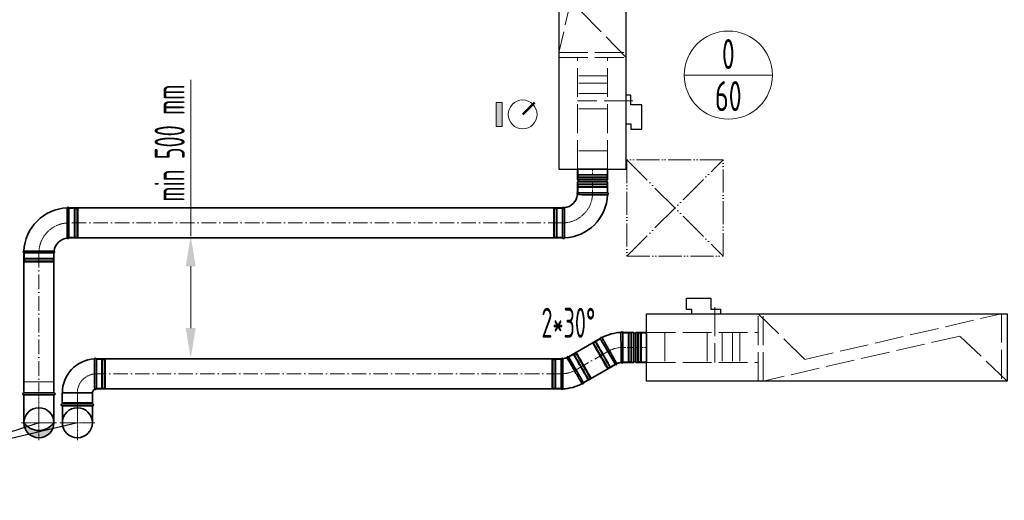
# Model space of a CAD drawing. Header units: millimetres. Extents: x -118717 to 8962, y 22910 to 145283.
# Tile 21 of 193: x -62896 to -58800, y 25462 to 27462. Entities that reach past the tile are written whole.
import ezdxf
from ezdxf.enums import TextEntityAlignment as Align

# ---------------------------------------------------------------- set-up
doc = ezdxf.new("R2010")
doc.units = ezdxf.units.MM
for name, pattern in [('ACAD_ISO02W100', [15, 12, -3]), ('ACAD_ISO05W100', [33, 24, -3, 0, -3, 0, -3]), ('ACAD_ISO10W100', [18, 12, -3, 0, -3]), ('phl_thick', [0])]:
    doc.linetypes.add(name, pattern=pattern)
for name, color, linetype, lineweight in [('UT_KOTY - DIMENZE', 7, 'Continuous', 5), ('VZT_01 SUP (PŘÍVOD) - OBRYS', 5, 'Continuous', 35), ('VZT_02 SUP (PŘÍVOD) - OSA', 5, 'ACAD_ISO10W100', 5), ('VZT_05 ETA (ODVOD) - OBRYS', 6, 'Continuous', 35), ('VZT_06 ETA (ODVOD) - OSA', 6, 'ACAD_ISO10W100', 5), ('VZT_21 ZAŘÍZENÍ - OBRYS', 1, 'Continuous', 30), ('VZT_22 ZAŘÍZENÍ - DETAIL', 8, 'Continuous', 5), ('VZT_52 POPIS - DISTRIBUCE', 7, 'Continuous', 5), ('VZT_60_KOTY - DIMENZE', 7, 'Continuous', 5), ('VZT_KOTY - DIMENZE', 7, 'Continuous', 5), ('VZT_POPIS - OBECNE', 7, 'Continuous', 5), ('VZT_POŽADAVKY NA STAVBU - PODHLEDY', 4, 'ACAD_ISO05W100', 5)]:
    doc.layers.add(name, color=color, linetype=linetype, lineweight=lineweight)
doc.layers.add('VZT_03 SUP (PŘÍVOD) - NETISK', color=8, linetype='ACAD_ISO02W100', lineweight=5, plot=False)
doc.layers.add('VZT_07 ETA (ODVOD) - NETISK', color=8, linetype='ACAD_ISO02W100', lineweight=5, plot=False)
doc.styles.add('EVORA_125', font='isocp.shx', dxfattribs={"width": 0.6, "height": 125})
doc.styles.add('ISOCP 2.5', font='isocp.shx', dxfattribs={"width": 0.6, "height": 2.5})
doc.styles.add('JS', font='isocp.shx', dxfattribs={"width": 0.6, "height": 125})

msp = doc.modelspace()

# ---------------------------------------------------------------- hatches: boundary and pattern name
at = {"layer": 'VZT_05 ETA (ODVOD) - OBRYS'}
h = msp.add_hatch(color=256, dxfattribs=at)
h.dxf.hatch_style = 1
h.paths.add_polyline_path([(-62753.7, 25785.2, -0.242708), (-62816.2, 25753), (-62816.2, 25722.7, 0.414214)])
h.paths.add_polyline_path([(-62816.2, 25722.7), (-62816.2, 25753, -0.242708), (-62878.7, 25785.2, 0.414214)])
at = {"layer": 'VZT_POPIS - OBECNE'}
h = msp.add_hatch(color=256, dxfattribs=at)
h.dxf.hatch_style = 1
h.paths.add_polyline_path([(-60913.7, 27117.9), (-60913.7, 27017.9), (-60888.7, 27017.9), (-60888.7, 27117.9)])

# ---------------------------------------------------------------- linework, layer by layer
at = {"layer": 'UT_KOTY - DIMENZE'}
for p, q in [((-62184.7, 26561), (-62184.7, 27211.2)), ((-62184.7, 26179), (-62184.7, 26436))]:
    msp.add_line(p, q, dxfattribs=at)
for points in [[(-62205.5, 26436), (-62163.9, 26436), (-62184.7, 26561)], [(-62205.5, 26179), (-62163.9, 26179), (-62184.7, 26054)]]:
    msp.add_solid(points, dxfattribs=at)
at = {"layer": 'VZT_01 SUP (PŘÍVOD) - OBRYS'}
for p, q in [((-60480.5, 26135.7), (-60418, 26027.5)), ((-60386.8, 26035.9), (-60386.8, 26160.9)), ((-60386.8, 26035.9), (-60386.8, 26160.9)), ((-60386.8, 26160.9), (-60341.3, 26160.9)), ((-60341.3, 26035.9), (-60341.3, 26160.9)), ((-60333.3, 26035.9), (-60333.3, 26160.9)), ((-60333.3, 26160.9), (-60287.8, 26160.9)), ((-60287.8, 26035.9), (-60287.8, 26160.9)), ((-60550.2, 25951.2), (-60612.7, 26059.4)), ((-62577.2, 25926), (-62577.2, 26051)), ((-60644, 26051), (-60644, 25926)), ((-60386.8, 26035.9), (-60341.3, 26035.9)), ((-60333.3, 26035.9), (-60287.8, 26035.9)), ((-62719.7, 25908.5), (-62719.7, 25868.5)), ((-62718.7, 25909.5), (-62593.7, 25909.5)), ((-62592.7, 25908.5), (-62592.7, 25868.5)), ((-62719.7, 25868.5), (-62592.7, 25868.5))]:
    msp.add_line(p, q, dxfattribs=at)
for points in [[(-60480.5, 26135.7), (-60612.7, 26059.4)], [(-62577.2, 26051), (-60644, 26051)], [(-60418, 26027.5), (-60550.2, 25951.2)], [(-62577.2, 25926), (-60644, 25926)], [(-62718.7, 25864.2), (-62593.7, 25864.2)], [(-62718.7, 25855.2), (-62593.7, 25855.2)], [(-62718.7, 25855.2), (-62718.7, 25785.2)], [(-62593.7, 25855.2), (-62593.7, 25785.2)]]:
    msp.add_lwpolyline(points, dxfattribs=at)
for centre, radius, start, end in [((-60476.4, 26136.2), 4.17, 51.1072, 186.5322), ((-60386.8, 25973.4), 187.5, 92.3607, 117.6393), ((-60390.6, 26159.2), 4.17, 23.4678, 158.8928), ((-60337.3, 26160.9), 4, 180, 0), ((-62581, 26049.4), 4.17, 23.4678, 159.6691), ((-60640.2, 26049.4), 4.17, 30.2981, 156.5322), ((-60644, 26113.5), 62.5, 276.8302, 293.1698), ((-60615.2, 26056.1), 4.17, 53.4678, 179.7019), ((-62577.2, 25909.5), 141.5, 93.1369, 180), ((-60415.5, 26030.8), 4.17, 233.4678, 359.7019), ((-60386.8, 25973.4), 62.5, 96.8302, 113.1698), ((-60390.6, 26037.5), 4.17, 210.2981, 336.5322), ((-60337.3, 26035.9), 4, 0, 180), ((-60644, 26113.5), 187.5, 272.3607, 297.6393), ((-60554.4, 25950.7), 4.17, 231.1072, 6.5322), ((-62718.7, 25908.5), 1, 90, 180), ((-62577.2, 25909.5), 16.5, 113.8093, 180), ((-62593.7, 25908.5), 1, 0, 90), ((-62581, 25927.7), 4.17, 227.2771, 336.5322), ((-60640.2, 25927.7), 4.17, 203.4678, 338.8928), ((-62718.7, 25859.7), 4.5, 90, 270), ((-62593.7, 25859.7), 4.5, 270, 90), ((-62656.2, 25785.2), 62.5, 0, 180), ((-62656.2, 25785.2), 62.5, 180, 0)]:
    msp.add_arc(centre, radius, start, end, dxfattribs=at)
for points, knots in [([(-60473.7, 26139.5), (-60473.7, 26139.5), (-60472.9, 26138.1), (-60469.9, 26132.7), (-60467.6, 26128.8), (-60461.9, 26118.9), (-60458.5, 26113), (-60451, 26100), (-60447, 26093.1), (-60438.9, 26078.9), (-60434.8, 26071.9), (-60427.3, 26058.7), (-60423.8, 26052.7), (-60417.9, 26042.4), (-60415.6, 26038.3), (-60412.3, 26032.6), (-60411.4, 26031), (-60411.4, 26030.8), (-60411.3, 26030.8), (-60411.3, 26030.8)], [0, 0, 0, 0, 24.396142, 24.396142, 48.799904, 48.799904, 73.223471, 73.223471, 97.679293, 97.679293, 122.177651, 122.177651, 146.719707, 146.719707, 171.27206, 171.27206, 195.711875, 195.711875, 197.169845, 197.169845, 197.169845, 197.169845]), ([(-60394.2, 26035.4), (-60394.2, 26035.4), (-60394.2, 26036.8), (-60394.2, 26042.4), (-60394.3, 26046.7), (-60394.3, 26057.9), (-60394.3, 26064.5), (-60394.4, 26079.4), (-60394.4, 26087.4), (-60394.4, 26103.8), (-60394.4, 26111.9), (-60394.5, 26127.3), (-60394.5, 26134.3), (-60394.5, 26146.3), (-60394.5, 26151.2), (-60394.5, 26156.7), (-60394.5, 26158.2), (-60394.5, 26160.2), (-60394.5, 26160.7), (-60394.5, 26160.7)], [197.169832, 197.169832, 197.169832, 197.169832, 219.953018, 219.953018, 244.236959, 244.236959, 268.720867, 268.720867, 293.267785, 293.267785, 317.778333, 317.778333, 342.238473, 342.238473, 366.661909, 366.661909, 380.474614, 380.474614, 394.287036, 394.287036, 394.287036, 394.287036]), ([(-60557, 25947.4), (-60557, 25947.4), (-60557.8, 25948.8), (-60560.9, 25954.2), (-60563.1, 25958.1), (-60568.8, 25968), (-60572.2, 25973.9), (-60579.7, 25986.9), (-60583.7, 25993.8), (-60591.9, 26008), (-60595.9, 26015), (-60603.5, 26028.2), (-60606.9, 26034.2), (-60612.8, 26044.5), (-60615.2, 26048.6), (-60618.4, 26054.3), (-60619.3, 26055.9), (-60619.4, 26056.1), (-60619.4, 26056.1), (-60619.4, 26056.1)], [0, 0, 0, 0, 24.396142, 24.396142, 48.799904, 48.799904, 73.223471, 73.223471, 97.679293, 97.679293, 122.177651, 122.177651, 146.719707, 146.719707, 171.27206, 171.27206, 195.711875, 195.711875, 197.169845, 197.169845, 197.169845, 197.169845]), ([(-62583.8, 25924.6), (-62583.8, 25924.6), (-62583.9, 25925), (-62584, 25927.1), (-62584.2, 25929.3), (-62584.4, 25935.5), (-62584.5, 25939.5), (-62584.7, 25950.3), (-62584.7, 25957.5), (-62584.8, 25973.2), (-62584.8, 25981.6), (-62584.9, 25998.1), (-62584.9, 26006.2), (-62584.9, 26021.2), (-62584.9, 26027.9), (-62584.9, 26039.2), (-62584.9, 26043.6), (-62584.9, 26049.4), (-62584.9, 26050.8), (-62584.9, 26050.8)], [197.702813, 197.702813, 197.702813, 197.702813, 209.733369, 209.733369, 228.63381, 228.63381, 247.962689, 247.962689, 273.396832, 273.396832, 298.447199, 298.447199, 323.101867, 323.101867, 347.591906, 347.591906, 372.010558, 372.010558, 395.3015, 395.3015, 395.3015, 395.3015]), ([(-60636.5, 26051.5), (-60636.5, 26051.5), (-60636.5, 26050.1), (-60636.5, 26044.5), (-60636.5, 26040.2), (-60636.4, 26029), (-60636.4, 26022.4), (-60636.4, 26007.5), (-60636.3, 25999.5), (-60636.3, 25983.1), (-60636.3, 25975), (-60636.3, 25959.6), (-60636.3, 25952.6), (-60636.3, 25940.6), (-60636.3, 25935.7), (-60636.3, 25930.2), (-60636.3, 25928.7), (-60636.3, 25926.7), (-60636.3, 25926.2), (-60636.3, 25926.2)], [197.169832, 197.169832, 197.169832, 197.169832, 219.953018, 219.953018, 244.236959, 244.236959, 268.720867, 268.720867, 293.267785, 293.267785, 317.778333, 317.778333, 342.238473, 342.238473, 366.661909, 366.661909, 380.474614, 380.474614, 394.287036, 394.287036, 394.287036, 394.287036])]:
    msp.add_open_spline(points, degree=3, knots=knots, dxfattribs=at)
at = {"layer": 'VZT_02 SUP (PŘÍVOD) - OSA', "ltscale": 0.3}
for points in [[(-60386.8, 26098.4), (-60386.8, 26098.4, 0.131652), (-60449.3, 26081.6, 0.131652)], [(-62656.2, 25868.5), (-62656.2, 25909.5, -0.414214), (-62577.2, 25988.5), (-62577.2, 25988.5)], [(-60644, 25988.5), (-60644, 25988.5, 0.131652), (-60581.5, 26005.3, 0.131652)]]:
    msp.add_lwpolyline(points, format="xyb", dxfattribs=at)
at = {"layer": 'VZT_02 SUP (PŘÍVOD) - OSA'}
msp.add_lwpolyline([(-60386.8, 26098.4), (-60287.8, 26098.4)], dxfattribs=at)
at = {"layer": 'VZT_02 SUP (PŘÍVOD) - OSA', "ltscale": 5}
for points in [[(-60581.5, 26005.3), (-60449.3, 26081.6)], [(-60644, 25988.5), (-62577.2, 25988.5)]]:
    msp.add_lwpolyline(points, dxfattribs=at)
at = {"layer": 'VZT_02 SUP (PŘÍVOD) - OSA', "ltscale": 0.3}
for points in [[(-62656.2, 25785.2), (-62656.2, 25864.2)], [(-62728.7, 25785.2), (-62656.2, 25785.2)], [(-62656.2, 25712.7), (-62656.2, 25785.2)], [(-62656.2, 25785.2), (-62583.7, 25785.2)]]:
    msp.add_lwpolyline(points, dxfattribs=at)
at = {"layer": 'VZT_03 SUP (PŘÍVOD) - NETISK', "ltscale": 0.4}
for p, q in [((-60386.8, 26158.4), (-60364.8, 26158.4)), ((-60364.8, 26038.4), (-60364.8, 26158.4)), ((-60364.8, 26157.4), (-60361.3, 26157.4)), ((-60361.3, 26037.4), (-60361.3, 26159.4)), ((-60361.3, 26159.4), (-60360.8, 26159.4)), ((-60360.8, 26037.4), (-60360.8, 26159.4)), ((-60360.8, 26157.4), (-60353.8, 26157.4)), ((-60353.8, 26037.4), (-60353.8, 26159.4)), ((-60353.8, 26159.4), (-60353.3, 26159.4)), ((-60353.3, 26037.4), (-60353.3, 26159.4)), ((-60353.3, 26157.4), (-60352.8, 26157.4)), ((-60352.8, 26038.4), (-60352.8, 26158.4)), ((-60352.8, 26158.4), (-60348.8, 26158.4)), ((-60348.8, 26038.4), (-60348.8, 26158.4)), ((-60508.7, 26116.6), (-60512.2, 26114.6)), ((-60512.2, 26114.6), (-60452.2, 26010.7)), ((-60508.3, 26117.9), (-60508.8, 26117.7)), ((-60508.8, 26117.7), (-60447.8, 26012)), ((-60508.7, 26116.6), (-60448.7, 26012.7)), ((-60508.3, 26117.9), (-60447.3, 26012.3)), ((-60507.8, 26116), (-60508.2, 26115.7)), ((-60501.3, 26119.7), (-60507.3, 26116.2)), ((-60501.8, 26121.7), (-60502.3, 26121.4)), ((-60502.3, 26121.4), (-60441.3, 26015.8)), ((-60501.8, 26121.7), (-60440.8, 26016)), ((-60497.8, 26121.7), (-60500.8, 26120)), ((-60479.3, 26133.6), (-60498.3, 26122.6)), ((-60498.3, 26122.6), (-60438.3, 26018.7)), ((-60611.5, 26057.2), (-60592.4, 26068.2)), ((-60532.4, 25964.3), (-60592.4, 26068.2)), ((-60591.9, 26067.4), (-60588.9, 26069.1)), ((-60589.9, 26070.9), (-60589.5, 26071.1)), ((-60528.9, 25965.2), (-60589.9, 26070.9)), ((-60528.5, 25965.5), (-60589.5, 26071.1)), ((-60588.5, 26069.4), (-60582.4, 26072.9)), ((-60583.4, 26074.6), (-60583, 26074.9)), ((-60522.4, 25969), (-60583.4, 26074.6)), ((-60522, 25969.2), (-60583, 26074.9)), ((-60582, 26074.2), (-60578.6, 26076.2)), ((-60522, 25970.3), (-60582, 26074.2)), ((-60582, 26073.1), (-60581.5, 26073.4)), ((-60518.6, 25972.3), (-60578.6, 26076.2)), ((-62577.2, 26048.5), (-62555.2, 26048.5)), ((-62555.2, 25928.5), (-62555.2, 26048.5)), ((-62555.2, 26047.5), (-62551.7, 26047.5)), ((-62551.7, 25927.5), (-62551.7, 26049.5)), ((-62551.7, 26049.5), (-62551.2, 26049.5)), ((-62551.2, 25927.5), (-62551.2, 26049.5)), ((-62551.2, 26047.5), (-62544.2, 26047.5)), ((-62544.2, 25927.5), (-62544.2, 26049.5)), ((-62544.2, 26049.5), (-62543.7, 26049.5)), ((-62543.7, 25927.5), (-62543.7, 26049.5)), ((-62543.7, 26047.5), (-62543.2, 26047.5)), ((-62543.2, 25928.5), (-62543.2, 26048.5)), ((-62543.2, 26048.5), (-62539.2, 26048.5)), ((-62539.2, 25928.5), (-62539.2, 26048.5)), ((-60682, 26048.5), (-60682, 25928.5)), ((-60678, 26048.5), (-60682, 26048.5)), ((-60678, 26048.5), (-60678, 25928.5)), ((-60677.5, 26047.5), (-60678, 26047.5)), ((-60677.5, 26049.5), (-60677.5, 25927.5)), ((-60677, 26049.5), (-60677.5, 26049.5)), ((-60677, 26049.5), (-60677, 25927.5)), ((-60670, 26047.5), (-60677, 26047.5)), ((-60670, 26049.5), (-60670, 25927.5)), ((-60669.5, 26049.5), (-60670, 26049.5)), ((-60669.5, 26049.5), (-60669.5, 25927.5)), ((-60666, 26047.5), (-60669.5, 26047.5)), ((-60666, 26048.5), (-60666, 25928.5)), ((-60644, 26048.5), (-60666, 26048.5)), ((-60448.7, 26012.7), (-60452.2, 26010.7)), ((-60448.8, 26013.8), (-60449.2, 26013.5)), ((-60442.3, 26017.5), (-60448.3, 26014)), ((-60438.8, 26019.5), (-60441.8, 26017.8)), ((-60440.8, 26016), (-60441.3, 26015.8)), ((-60419.3, 26029.7), (-60438.3, 26018.7)), ((-60386.8, 26038.4), (-60364.8, 26038.4)), ((-60364.8, 26039.4), (-60361.3, 26039.4)), ((-60361.3, 26037.4), (-60360.8, 26037.4)), ((-60360.8, 26039.4), (-60353.8, 26039.4)), ((-60353.8, 26037.4), (-60353.3, 26037.4)), ((-60353.3, 26039.4), (-60352.8, 26039.4)), ((-60352.8, 26038.4), (-60348.8, 26038.4)), ((-60522, 25970.3), (-60518.6, 25972.3)), ((-60447.3, 26012.3), (-60447.8, 26012)), ((-60551.5, 25953.3), (-60532.4, 25964.3)), ((-60532.9, 25965.2), (-60529.9, 25966.9)), ((-60529.5, 25967.2), (-60523.4, 25970.7)), ((-60528.9, 25965.2), (-60528.5, 25965.5)), ((-60523, 25970.9), (-60522.5, 25971.2)), ((-60522.4, 25969), (-60522, 25969.2)), ((-62577.2, 25928.5), (-62555.2, 25928.5)), ((-62555.2, 25929.5), (-62551.7, 25929.5)), ((-62551.7, 25927.5), (-62551.2, 25927.5)), ((-62551.2, 25929.5), (-62544.2, 25929.5)), ((-62544.2, 25927.5), (-62543.7, 25927.5)), ((-62543.7, 25929.5), (-62543.2, 25929.5)), ((-62543.2, 25928.5), (-62539.2, 25928.5)), ((-60678, 25928.5), (-60682, 25928.5)), ((-60677.5, 25929.5), (-60678, 25929.5)), ((-60677, 25927.5), (-60677.5, 25927.5)), ((-60670, 25929.5), (-60677, 25929.5)), ((-60669.5, 25927.5), (-60670, 25927.5)), ((-60666, 25929.5), (-60669.5, 25929.5)), ((-60644, 25928.5), (-60666, 25928.5))]:
    msp.add_line(p, q, dxfattribs=at)
msp.add_lwpolyline([(-62718.7, 25864.2), (-62718.7, 25909.2), (-62593.7, 25909.2), (-62593.7, 25864.2)], dxfattribs=at)
at = {"layer": 'VZT_05 ETA (ODVOD) - OBRYS'}
for p, q in [((-60575.2, 26840.5), (-60450.2, 26840.5)), ((-60575.2, 26795), (-60575.2, 26840.5)), ((-60450.2, 26795), (-60450.2, 26840.5)), ((-60575.2, 26795), (-60450.2, 26795)), ((-60575.2, 26787), (-60450.2, 26787)), ((-60575.2, 26741.5), (-60575.2, 26787)), ((-60450.2, 26741.5), (-60450.2, 26787)), ((-60575.2, 26741.5), (-60450.2, 26741.5)), ((-60575.2, 26741.5), (-60450.2, 26741.5)), ((-62691.2, 26679), (-62691.2, 26554)), ((-60637.7, 26554), (-60637.7, 26679)), ((-62753.7, 26491.5), (-62878.7, 26491.5))]:
    msp.add_line(p, q, dxfattribs=at)
for points in [[(-62691.2, 26679), (-60637.7, 26679)], [(-62691.2, 26554), (-60637.7, 26554)], [(-62878.7, 25914.5), (-62878.7, 26491.5)], [(-62753.7, 25914.5), (-62753.7, 26491.5)], [(-62753.7, 25910.2), (-62878.7, 25910.2)], [(-62753.7, 25901.2), (-62878.7, 25901.2)], [(-62878.7, 25901.2), (-62878.7, 25785.2)], [(-62753.7, 25901.2), (-62753.7, 25785.2)]]:
    msp.add_lwpolyline(points, dxfattribs=at)
msp.add_circle((-62816.2, 25785.2), 62.5, dxfattribs=at)
for centre, radius, start, end in [((-60575.2, 26791), 4, 270, 90), ((-60450.2, 26791), 4, 90, 270), ((-60637.7, 26741.5), 62.5, 276.8302, 353.1698), ((-60637.7, 26741.5), 187.5, 272.3607, 357.6393), ((-60573.5, 26737.6), 4.17, 113.4678, 239.7019), ((-60451.9, 26737.6), 4.17, 291.1072, 66.5322), ((-62691.2, 26491.5), 187.5, 92.3607, 177.6393), ((-62695, 26677.3), 4.17, 23.4678, 158.8928), ((-60633.9, 26677.3), 4.17, 30.2981, 156.5322), ((-62691.2, 26491.5), 62.5, 96.8302, 173.1698), ((-62695, 26555.6), 4.17, 210.2981, 336.5322), ((-60633.9, 26555.6), 4.17, 203.4678, 338.8928), ((-62877, 26495.3), 4.17, 111.1072, 246.5322), ((-62755.4, 26495.3), 4.17, 293.4678, 59.7019), ((-62878.7, 25905.7), 4.5, 90, 270), ((-62753.7, 25905.7), 4.5, 270, 90), ((-62816.2, 25829.7), 76.7, 215.4307, 324.5693)]:
    msp.add_arc(centre, radius, start, end, dxfattribs=at)
for points, knots in [([(-60575.7, 26734), (-60575.7, 26734), (-60574.1, 26734), (-60567.9, 26734), (-60563.5, 26734), (-60552.1, 26733.9), (-60545.3, 26733.9), (-60530.3, 26733.8), (-60522.2, 26733.8), (-60505.8, 26733.8), (-60497.7, 26733.8), (-60482.5, 26733.8), (-60475.6, 26733.8), (-60463.8, 26733.8), (-60459.1, 26733.8), (-60452.4, 26733.8), (-60450.6, 26733.8), (-60450.4, 26733.8), (-60450.4, 26733.8), (-60450.4, 26733.8)], [0, 0, 0, 0, 24.235852, 24.235852, 48.531845, 48.531845, 73.024415, 73.024415, 97.570898, 97.570898, 122.078339, 122.078339, 146.53579, 146.53579, 170.957495, 170.957495, 195.359468, 195.359468, 197.168246, 197.168246, 197.168246, 197.168246]), ([(-62698.6, 26553.5), (-62698.6, 26553.5), (-62698.6, 26553.6), (-62698.6, 26553.9), (-62698.6, 26554.2), (-62698.6, 26555.3), (-62698.6, 26556.1), (-62698.7, 26559.2), (-62698.7, 26562.3), (-62698.7, 26571.3), (-62698.8, 26577.4), (-62698.8, 26591.6), (-62698.8, 26599.4), (-62698.8, 26615.6), (-62698.9, 26623.8), (-62698.9, 26639.7), (-62698.9, 26647.2), (-62698.9, 26660.4), (-62698.9, 26665.9), (-62698.9, 26672.9), (-62698.9, 26675), (-62698.9, 26678), (-62698.9, 26678.8), (-62698.9, 26678.8)], [197.067977, 197.067977, 197.067977, 197.067977, 201.792196, 201.792196, 209.190204, 209.190204, 218.040239, 218.040239, 237.760854, 237.760854, 262.206108, 262.206108, 286.831239, 286.831239, 311.323072, 311.323072, 335.946087, 335.946087, 360.704397, 360.704397, 377.088273, 377.088273, 394.105327, 394.105327, 394.105327, 394.105327]), ([(-60630.3, 26679.4), (-60630.3, 26679.4), (-60630.3, 26679.4), (-60630.3, 26679.1), (-60630.3, 26678.7), (-60630.3, 26677.7), (-60630.3, 26676.9), (-60630.2, 26673.7), (-60630.2, 26670.6), (-60630.2, 26661.7), (-60630.1, 26655.5), (-60630.1, 26641.4), (-60630.1, 26633.6), (-60630, 26617.3), (-60630, 26609.1), (-60630, 26593.3), (-60630, 26585.8), (-60630, 26572.6), (-60630, 26567), (-60630, 26560), (-60630, 26557.9), (-60630, 26554.9), (-60630, 26554.1), (-60630, 26554.1)], [197.067977, 197.067977, 197.067977, 197.067977, 201.792196, 201.792196, 209.190204, 209.190204, 218.040239, 218.040239, 237.760854, 237.760854, 262.206108, 262.206108, 286.831239, 286.831239, 311.323072, 311.323072, 335.946087, 335.946087, 360.704397, 360.704397, 377.088273, 377.088273, 394.105327, 394.105327, 394.105327, 394.105327]), ([(-62753.2, 26498.9), (-62753.2, 26498.9), (-62754.8, 26498.9), (-62760.9, 26499), (-62765.4, 26499), (-62776.8, 26499), (-62783.6, 26499.1), (-62798.6, 26499.1), (-62806.7, 26499.1), (-62823.1, 26499.1), (-62831.2, 26499.2), (-62846.4, 26499.2), (-62853.3, 26499.2), (-62865.1, 26499.2), (-62869.8, 26499.2), (-62876.4, 26499.2), (-62878.3, 26499.2), (-62878.5, 26499.2), (-62878.5, 26499.2), (-62878.5, 26499.2)], [0, 0, 0, 0, 24.235852, 24.235852, 48.531845, 48.531845, 73.024415, 73.024415, 97.570898, 97.570898, 122.078339, 122.078339, 146.53579, 146.53579, 170.957495, 170.957495, 195.359468, 195.359468, 197.168246, 197.168246, 197.168246, 197.168246])]:
    msp.add_open_spline(points, degree=3, knots=knots, dxfattribs=at)
at = {"layer": 'VZT_06 ETA (ODVOD) - OSA'}
msp.add_lwpolyline([(-60512.7, 26741.5), (-60512.7, 26840.5)], dxfattribs=at)
at = {"layer": 'VZT_06 ETA (ODVOD) - OSA', "ltscale": 0.3}
for points in [[(-60512.7, 26741.5), (-60512.7, 26741.5, -0.414214), (-60637.7, 26616.5), (-60637.7, 26616.5)], [(-62816.2, 26491.5), (-62816.2, 26491.5, -0.414214), (-62691.2, 26616.5), (-62691.2, 26616.5)]]:
    msp.add_lwpolyline(points, format="xyb", dxfattribs=at)
at = {"layer": 'VZT_06 ETA (ODVOD) - OSA', "ltscale": 5}
for points in [[(-60637.7, 26616.5), (-62691.2, 26616.5)], [(-62816.2, 26491.5), (-62816.2, 25914.5)]]:
    msp.add_lwpolyline(points, dxfattribs=at)
at = {"layer": 'VZT_06 ETA (ODVOD) - OSA', "ltscale": 0.3}
for points in [[(-62816.2, 25785.2), (-62816.2, 25910.2)], [(-62816.2, 25785.2), (-62888.7, 25785.2)], [(-62816.2, 25712.7), (-62816.2, 25785.2)], [(-62743.7, 25785.2), (-62816.2, 25785.2)]]:
    msp.add_lwpolyline(points, dxfattribs=at)
at = {"layer": 'VZT_07 ETA (ODVOD) - NETISK', "ltscale": 0.4}
for p, q in [((-60572.7, 26840.5), (-60572.7, 26818.5)), ((-60452.7, 26840.5), (-60452.7, 26818.5)), ((-60573.7, 26815), (-60451.7, 26815)), ((-60573.7, 26815), (-60573.7, 26814.5)), ((-60573.7, 26814.5), (-60451.7, 26814.5)), ((-60573.7, 26807.5), (-60451.7, 26807.5)), ((-60573.7, 26807.5), (-60573.7, 26807)), ((-60573.7, 26807), (-60451.7, 26807)), ((-60572.7, 26818.5), (-60452.7, 26818.5)), ((-60572.7, 26806.5), (-60452.7, 26806.5)), ((-60572.7, 26806.5), (-60572.7, 26802.5)), ((-60572.7, 26802.5), (-60452.7, 26802.5)), ((-60571.7, 26818.5), (-60571.7, 26815)), ((-60571.7, 26814.5), (-60571.7, 26807.5)), ((-60571.7, 26807), (-60571.7, 26806.5)), ((-60453.7, 26818.5), (-60453.7, 26815)), ((-60453.7, 26814.5), (-60453.7, 26807.5)), ((-60453.7, 26807), (-60453.7, 26806.5)), ((-60452.7, 26806.5), (-60452.7, 26802.5)), ((-60451.7, 26815), (-60451.7, 26814.5)), ((-60451.7, 26807.5), (-60451.7, 26807)), ((-60573.7, 26775), (-60451.7, 26775)), ((-60573.7, 26774.5), (-60573.7, 26775)), ((-60573.7, 26774.5), (-60451.7, 26774.5)), ((-60573.7, 26767.5), (-60451.7, 26767.5)), ((-60573.7, 26767), (-60573.7, 26767.5)), ((-60573.7, 26767), (-60451.7, 26767)), ((-60572.7, 26779.5), (-60452.7, 26779.5)), ((-60572.7, 26775.5), (-60572.7, 26779.5)), ((-60572.7, 26775.5), (-60452.7, 26775.5)), ((-60572.7, 26763.5), (-60452.7, 26763.5)), ((-60572.7, 26741.5), (-60572.7, 26763.5)), ((-60571.7, 26775), (-60571.7, 26775.5)), ((-60571.7, 26767.5), (-60571.7, 26774.5)), ((-60571.7, 26763.5), (-60571.7, 26767)), ((-60453.7, 26775), (-60453.7, 26775.5)), ((-60453.7, 26767.5), (-60453.7, 26774.5)), ((-60453.7, 26763.5), (-60453.7, 26767)), ((-60452.7, 26775.5), (-60452.7, 26779.5)), ((-60452.7, 26741.5), (-60452.7, 26763.5)), ((-60451.7, 26774.5), (-60451.7, 26775)), ((-60451.7, 26767), (-60451.7, 26767.5)), ((-62691.2, 26676.5), (-62669.2, 26676.5)), ((-62669.2, 26676.5), (-62669.2, 26556.5)), ((-62669.2, 26675.5), (-62665.7, 26675.5)), ((-62665.7, 26677.5), (-62665.7, 26555.5)), ((-62665.7, 26677.5), (-62665.2, 26677.5)), ((-62665.2, 26677.5), (-62665.2, 26555.5)), ((-62665.2, 26675.5), (-62658.2, 26675.5)), ((-62658.2, 26677.5), (-62658.2, 26555.5)), ((-62658.2, 26677.5), (-62657.7, 26677.5)), ((-62657.7, 26677.5), (-62657.7, 26555.5)), ((-62657.7, 26675.5), (-62657.2, 26675.5)), ((-62657.2, 26676.5), (-62657.2, 26556.5)), ((-62657.2, 26676.5), (-62653.2, 26676.5)), ((-62653.2, 26676.5), (-62653.2, 26556.5)), ((-60675.7, 26556.5), (-60675.7, 26676.5)), ((-60671.7, 26676.5), (-60675.7, 26676.5)), ((-60671.7, 26556.5), (-60671.7, 26676.5)), ((-60671.2, 26675.5), (-60671.7, 26675.5)), ((-60671.2, 26555.5), (-60671.2, 26677.5)), ((-60670.7, 26677.5), (-60671.2, 26677.5)), ((-60670.7, 26555.5), (-60670.7, 26677.5)), ((-60663.7, 26675.5), (-60670.7, 26675.5)), ((-60663.7, 26555.5), (-60663.7, 26677.5)), ((-60663.2, 26677.5), (-60663.7, 26677.5)), ((-60663.2, 26555.5), (-60663.2, 26677.5)), ((-60659.7, 26675.5), (-60663.2, 26675.5)), ((-60659.7, 26556.5), (-60659.7, 26676.5)), ((-60637.7, 26676.5), (-60659.7, 26676.5)), ((-62691.2, 26556.5), (-62669.2, 26556.5)), ((-62669.2, 26557.5), (-62665.7, 26557.5)), ((-62665.7, 26555.5), (-62665.2, 26555.5)), ((-62665.2, 26557.5), (-62658.2, 26557.5)), ((-62658.2, 26555.5), (-62657.7, 26555.5)), ((-62657.7, 26557.5), (-62657.2, 26557.5)), ((-62657.2, 26556.5), (-62653.2, 26556.5)), ((-60671.7, 26556.5), (-60675.7, 26556.5)), ((-60671.2, 26557.5), (-60671.7, 26557.5)), ((-60670.7, 26555.5), (-60671.2, 26555.5)), ((-60663.7, 26557.5), (-60670.7, 26557.5)), ((-60663.2, 26555.5), (-60663.7, 26555.5)), ((-60659.7, 26557.5), (-60663.2, 26557.5)), ((-60637.7, 26556.5), (-60659.7, 26556.5)), ((-62755.2, 26466), (-62877.2, 26466)), ((-62877.2, 26466), (-62877.2, 26465.5)), ((-62755.2, 26465.5), (-62877.2, 26465.5)), ((-62876.2, 26491.5), (-62876.2, 26469.5)), ((-62756.2, 26469.5), (-62876.2, 26469.5)), ((-62875.2, 26469.5), (-62875.2, 26466)), ((-62875.2, 26465.5), (-62875.2, 26458.5)), ((-62757.2, 26469.5), (-62757.2, 26466)), ((-62757.2, 26465.5), (-62757.2, 26458.5)), ((-62756.2, 26491.5), (-62756.2, 26469.5)), ((-62755.2, 26466), (-62755.2, 26465.5)), ((-62755.2, 26458.5), (-62877.2, 26458.5)), ((-62877.2, 26458.5), (-62877.2, 26458)), ((-62755.2, 26458), (-62877.2, 26458)), ((-62756.2, 26457.5), (-62876.2, 26457.5)), ((-62876.2, 26457.5), (-62876.2, 26453.5)), ((-62756.2, 26453.5), (-62876.2, 26453.5)), ((-62875.2, 26458), (-62875.2, 26457.5)), ((-62757.2, 26458), (-62757.2, 26457.5)), ((-62756.2, 26457.5), (-62756.2, 26453.5)), ((-62755.2, 26458.5), (-62755.2, 26458)), ((-60325.8, 26038.4), (-60325.8, 26158.4)), ((-60321.8, 26158.4), (-60325.8, 26158.4)), ((-60321.8, 26038.4), (-60321.8, 26158.4)), ((-60321.3, 26157.4), (-60321.8, 26157.4)), ((-60321.3, 26037.4), (-60321.3, 26159.4)), ((-60320.8, 26159.4), (-60321.3, 26159.4)), ((-60320.8, 26037.4), (-60320.8, 26159.4)), ((-60313.8, 26157.4), (-60320.8, 26157.4)), ((-60313.8, 26037.4), (-60313.8, 26159.4)), ((-60313.3, 26159.4), (-60313.8, 26159.4)), ((-60313.3, 26037.4), (-60313.3, 26159.4)), ((-60309.8, 26157.4), (-60313.3, 26157.4)), ((-60309.8, 26038.4), (-60309.8, 26158.4)), ((-60287.8, 26158.4), (-60309.8, 26158.4)), ((-60321.8, 26038.4), (-60325.8, 26038.4)), ((-60321.3, 26039.4), (-60321.8, 26039.4)), ((-60320.8, 26037.4), (-60321.3, 26037.4)), ((-60313.8, 26039.4), (-60320.8, 26039.4)), ((-60313.3, 26037.4), (-60313.8, 26037.4)), ((-60309.8, 26039.4), (-60313.3, 26039.4)), ((-60287.8, 26038.4), (-60309.8, 26038.4))]:
    msp.add_line(p, q, dxfattribs=at)
msp.add_lwpolyline([(-62753.7, 25910.2), (-62753.7, 25955.2), (-62878.7, 25955.2), (-62878.7, 25910.2)], dxfattribs=at)
at = {"layer": 'VZT_21 ZAŘÍZENÍ - OBRYS'}
for points in [[(-60652.7, 28340.5), (-60652.7, 26840.5), (-60372.7, 26840.5), (-60372.7, 28340.5)], [(-58787.8, 25958.4), (-60287.8, 25958.4), (-60287.8, 26238.4), (-58787.8, 26238.4)]]:
    msp.add_lwpolyline(points, close=True, dxfattribs=at)
for points in [[(-60372.7, 27028.8), (-60354.1, 27028.8), (-60354.1, 27006.3), (-60307.5, 27006.3), (-60307.5, 27108), (-60352.9, 27108), (-60352.9, 27147.9), (-60372.7, 27147.9)], [(-60099.4, 26238.4), (-60099.4, 26256.9), (-60121.9, 26256.9), (-60121.9, 26303.6), (-60020.3, 26303.6), (-60020.3, 26258.2), (-59980.3, 26258.2), (-59980.3, 26238.4)]]:
    msp.add_lwpolyline(points, dxfattribs=at)
at = {"layer": 'VZT_22 ZAŘÍZENÍ - DETAIL', "linetype": 'ACAD_ISO02W100', "lineweight": 5, "ltscale": 10}
for points in [[(-60652.7, 28340.5), (-60465.5, 28143), (-60652.7, 27324.8)], [(-60372.7, 27304.2), (-60562.8, 27498.9), (-60372.7, 28316.5)], [(-60652.7, 27324.8), (-60372.7, 27324.8)], [(-60652.7, 27304.2), (-60372.7, 27304.2)], [(-60575.2, 26840.5), (-60575.2, 27304.2)], [(-60450.2, 26840.5), (-60450.2, 27304.2)], [(-60450.2, 27228.7), (-60575.2, 27228.7)], [(-60450.2, 27198), (-60575.2, 27198)], [(-60450.2, 27155), (-60575.2, 27155)], [(-60345.1, 27124), (-60575.2, 27124)], [(-60450.2, 27091.6), (-60575.2, 27091.6)], [(-60450.2, 26915.9), (-60575.2, 26915.9)], [(-60004.2, 26265.9), (-60004.2, 26035.9)], [(-59824, 25958.4), (-59824, 26238.4)], [(-59824, 26238.4), (-59629.3, 26048.3), (-58811.7, 26238.4)], [(-59803.4, 25958.4), (-59803.4, 26238.4)], [(-58811.7, 26238.4), (-58811.7, 25958.4)], [(-60287.8, 26160.9), (-59824, 26160.9)], [(-60212.3, 26160.9), (-60212.3, 26035.9)], [(-60036.6, 26160.9), (-60036.6, 26035.9)], [(-59973.3, 26160.9), (-59973.3, 26035.9)], [(-59930.3, 26160.9), (-59930.3, 26035.9)], [(-59899.5, 26160.9), (-59899.5, 26035.9)], [(-58787.8, 25958.4), (-58985.2, 26145.6), (-59803.4, 25958.4)], [(-60287.8, 26035.9), (-59824, 26035.9)]]:
    msp.add_lwpolyline(points, dxfattribs=at)
at = {"layer": 'VZT_52 POPIS - DISTRIBUCE'}
msp.add_line((-60131.3, 27231.3), (-59764.6, 27231.3), dxfattribs=at)
msp.add_circle((-59947.9, 27231.3), 183.4, dxfattribs=at)
at = {"layer": 'VZT_60_KOTY - DIMENZE', "linetype": 'ByBlock', "lineweight": -2}
for points in [[(-62816.2, 25785.2), (-63237.6, 25648)], [(-62656.2, 25785.2), (-63237.6, 25648)]]:
    msp.add_lwpolyline(points, dxfattribs=at)
at = {"layer": 'VZT_KOTY - DIMENZE', "const_width": 10}
msp.add_lwpolyline([(-60803.7, 27067.9), (-60754.2, 27117.4)], dxfattribs=at)
at = {"layer": 'VZT_POPIS - OBECNE'}
msp.add_lwpolyline([(-60913.7, 27017.9), (-60888.7, 27017.9), (-60888.7, 27117.9), (-60913.7, 27117.9)], close=True, dxfattribs=at)
msp.add_circle((-60803.7, 27067.9), 60, dxfattribs=at)
at = {"layer": 'VZT_POŽADAVKY NA STAVBU - PODHLEDY', "ltscale": 5}
for p, q in [((-60370, 26878.5), (-59970, 26478.5)), ((-60370, 26478.5), (-59970, 26878.5))]:
    msp.add_line(p, q, dxfattribs=at)
at = {"layer": 'VZT_POŽADAVKY NA STAVBU - PODHLEDY', "ltscale": 4}
for p, q in [((-59970, 26878.5), (-60370, 26878.5)), ((-60370, 26878.5), (-60370, 26478.5)), ((-59970, 26478.5), (-59970, 26878.5)), ((-60370, 26478.5), (-59970, 26478.5))]:
    msp.add_line(p, q, dxfattribs=at)

# ---------------------------------------------------------------- texts
at = {"layer": 'UT_KOTY - DIMENZE', "insert": (-62272.2, 26948.6), "char_height": 125, "attachment_point": 5, "rotation": 90, "style": 'ISOCP 2.5'}
msp.add_mtext('min 500 mm', dxfattribs=at)
at = {"layer": 'VZT_52 POPIS - DISTRIBUCE', "ltscale": 50, "style": 'JS', "width": 0.7}
for s, p in [('0', (-59947.9, 27318.8)), ('60', (-59947.9, 27143.8))]:
    msp.add_text(s, height=125, dxfattribs=at).set_placement(p, align=Align.MIDDLE_CENTER)
at = {"layer": 'VZT_60_KOTY - DIMENZE', "style": 'EVORA_125', "width": 0.6}
msp.add_text('2*30°', height=125, dxfattribs=at).set_placement((-60725.5, 26138.4))
at = {"layer": 'VZT_60_KOTY - DIMENZE', "linetype": 'phl_thick', "insert": (-63910.6, 25798), "char_height": 125, "attachment_point": 1, "style": 'EVORA_125'}
msp.add_mtext('%%C125\\POSA 2390 mm', dxfattribs=at)

doc.saveas('drawing.dxf')
